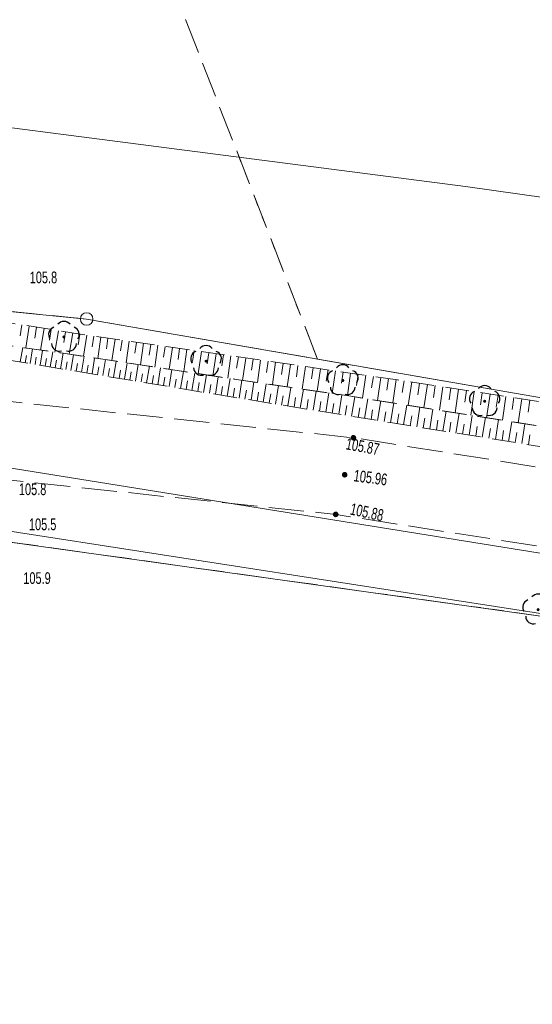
# Model space of a CAD drawing. Header units: inches. Extents: x 6497603 to 6502483, y 5925790 to 5934357.
# Tile 26 of 256: x 6499785 to 6499818, y 5926290 to 5926353. Entities that reach past the tile are written whole.
import ezdxf

# ---------------------------------------------------------------- set-up
doc = ezdxf.new("R2010")
doc.units = ezdxf.units.IN
doc.header["$MEASUREMENT"] = 0
for name, pattern in [('1.5_0.75', [2.25, 1.5, -0.75]), ('2.25_0.75', [3, 2.25, -0.75]), ('219-1000', [0, 0]), ('egkk-1000', [3, 2.25, -0.75]), ('egug-1000', [1.5, 0.75, -0.75])]:
    doc.linetypes.add(name, pattern=pattern)
for name, color, linetype in [('000 Inne (niezydentyfikowane)', 7, 'Continuous'), ('202-punkt graniczny', 7, 'Continuous'), ('217-kontur klasyfikacyjny', 7, 'Continuous'), ('218-kontur użytku gruntowego', 7, 'Continuous'), ('219-działka ewidencyjna', 7, 'Continuous'), ('drzewo liściaste', 7, 'Continuous'), ('jezdnia', 7, 'Continuous'), ('pikieta naturalna-Atr2', 7, 'Continuous'), ('pikieta sztuczna', 7, 'Continuous'), ('pikieta sztuczna-Atr2', 7, 'Continuous'), ('przewód telekomunikacyjny podziemny', 7, 'Continuous'), ('skarpa nieumocniona', 7, 'Continuous')]:
    doc.layers.add(name, color=color, linetype=linetype)
doc.styles.get("Standard").update_dxf_attribs({"font": 'arial.ttf'})

# ---------------------------------------------------------------- blocks, each defined once
blk = doc.blocks.new('202')
at = {"color": 0, "linetype": 'Continuous', "lineweight": 0}
blk.add_circle((0, 0), 0.4, dxfattribs=at)
blk = doc.blocks.new('OP021')
at = {"linetype": 'Continuous', "lineweight": 13}
h = blk.add_hatch(color=0, dxfattribs=at)
edge = h.paths.add_edge_path()
edge.add_arc((0, 0), 0.1, 0, 360)
at = {"color": 0, "linetype": 'Continuous', "lineweight": -3}
for centre, start, end in [((0, 0.5), 38.316, 141.684), ((-0.476, 0.154), 110.388, 213.756), ((0.476, 0.154), 326.244, 69.612), ((-0.294, -0.404), 182.272, 285.64), ((0.294, -0.404), 254.36, 357.728), ((0.294, -0.404), 254.36, 357.728)]:
    blk.add_arc(centre, 0.5, start, end, dxfattribs=at)
blk = doc.blocks.new('PW01')
at = {"linetype": 'Continuous', "lineweight": 13}
h = blk.add_hatch(color=0, dxfattribs=at)
edge = h.paths.add_edge_path()
edge.add_arc((0, 0), 0.18, 0, 360)

msp = doc.modelspace()

# ---------------------------------------------------------------- linework, layer by layer
at = {"layer": '000 Inne (niezydentyfikowane)', "color": 7, "linetype": 'Continuous', "lineweight": 18, "flags": 128}
for points in [[(6499784.96, 5926333.49), (6499784.85, 5926332.78)], [(6499785.43, 5926333.41), (6499785.21, 5926332.01)], [(6499785.9, 5926333.34), (6499785.79, 5926332.64)], [(6499786.37, 5926333.26), (6499786.14, 5926331.88)], [(6499786.83, 5926333.19), (6499786.72, 5926332.5)], [(6499787.29, 5926333.11), (6499787.07, 5926331.75)], [(6499787.74, 5926333.04), (6499787.64, 5926332.36)], [(6499788.2, 5926332.97), (6499787.98, 5926331.62)], [(6499788.65, 5926332.89), (6499788.54, 5926332.22)], [(6499789.1, 5926332.83), (6499788.9, 5926331.48)], [(6499789.54, 5926332.76), (6499789.45, 5926332.09)], [(6499789.99, 5926332.7), (6499789.8, 5926331.34)], [(6499790.45, 5926332.63), (6499790.35, 5926331.95)], [(6499790.9, 5926332.57), (6499790.7, 5926331.21)], [(6499791.35, 5926332.5), (6499791.25, 5926331.82)], [(6499784.86, 5926331.12), (6499785.01, 5926332.04)], [(6499785.48, 5926331.01), (6499785.64, 5926331.95)], [(6499786.12, 5926330.91), (6499786.28, 5926331.86)], [(6499791.81, 5926332.44), (6499791.61, 5926331.07)], [(6499792.26, 5926332.37), (6499792.16, 5926331.69)], [(6499792.72, 5926332.31), (6499792.52, 5926330.93)], [(6499793.18, 5926332.24), (6499793.08, 5926331.55)], [(6499793.63, 5926332.18), (6499793.44, 5926330.79)], [(6499794.1, 5926332.11), (6499794, 5926331.42)], [(6499794.56, 5926332.04), (6499794.36, 5926330.65)], [(6499795.02, 5926331.98), (6499794.92, 5926331.28)], [(6499795.48, 5926331.91), (6499795.28, 5926330.51)], [(6499795.95, 5926331.84), (6499795.85, 5926331.14)], [(6499785.17, 5926331.06), (6499785.25, 5926331.53)], [(6499785.8, 5926330.96), (6499785.88, 5926331.43)], [(6499786.44, 5926330.85), (6499786.52, 5926331.33)], [(6499786.77, 5926330.8), (6499786.93, 5926331.77)], [(6499787.09, 5926330.75), (6499787.17, 5926331.24)], [(6499787.42, 5926330.69), (6499787.59, 5926331.68)], [(6499788.09, 5926330.58), (6499788.25, 5926331.58)], [(6499788.76, 5926330.47), (6499788.93, 5926331.48)], [(6499789.44, 5926330.36), (6499789.6, 5926331.37)], [(6499790.12, 5926330.25), (6499790.29, 5926331.27)], [(6499796.42, 5926331.78), (6499796.21, 5926330.37)], [(6499796.88, 5926331.71), (6499796.78, 5926331)], [(6499797.35, 5926331.64), (6499797.15, 5926330.23)], [(6499797.82, 5926331.57), (6499797.72, 5926330.87)], [(6499798.29, 5926331.51), (6499798.09, 5926330.09)], [(6499798.77, 5926331.44), (6499798.66, 5926330.73)], [(6499799.24, 5926331.37), (6499799.04, 5926329.94)], [(6499799.72, 5926331.3), (6499799.61, 5926330.59)], [(6499800.19, 5926331.23), (6499799.99, 5926329.81)], [(6499787.76, 5926330.64), (6499787.84, 5926331.13)], [(6499788.42, 5926330.53), (6499788.51, 5926331.03)], [(6499789.1, 5926330.41), (6499789.18, 5926330.92)], [(6499789.78, 5926330.3), (6499789.86, 5926330.81)], [(6499790.46, 5926330.19), (6499790.55, 5926330.7)], [(6499790.81, 5926330.13), (6499790.98, 5926331.17)], [(6499791.16, 5926330.07), (6499791.24, 5926330.59)], [(6499791.5, 5926330.02), (6499791.68, 5926331.06)], [(6499792.2, 5926329.9), (6499792.38, 5926330.95)], [(6499792.91, 5926329.78), (6499793.09, 5926330.85)], [(6499793.63, 5926329.66), (6499793.8, 5926330.74)], [(6499794.35, 5926329.55), (6499794.53, 5926330.63)], [(6499800.67, 5926331.16), (6499800.56, 5926330.45)], [(6499801.14, 5926331.1), (6499800.94, 5926329.67)], [(6499801.62, 5926331.03), (6499801.52, 5926330.31)], [(6499802.1, 5926330.96), (6499801.89, 5926329.53)], [(6499802.57, 5926330.89), (6499802.47, 5926330.17)], [(6499803.05, 5926330.82), (6499802.84, 5926329.39)], [(6499803.53, 5926330.75), (6499803.43, 5926330.04)], [(6499804.01, 5926330.68), (6499803.8, 5926329.25)], [(6499804.49, 5926330.62), (6499804.38, 5926329.9)], [(6499791.85, 5926329.96), (6499791.94, 5926330.48)], [(6499792.56, 5926329.84), (6499792.65, 5926330.37)], [(6499793.27, 5926329.72), (6499793.36, 5926330.26)], [(6499793.99, 5926329.61), (6499794.08, 5926330.14)], [(6499794.71, 5926329.49), (6499794.8, 5926330.03)], [(6499795.07, 5926329.43), (6499795.26, 5926330.52)], [(6499795.81, 5926329.3), (6499795.99, 5926330.41)], [(6499796.55, 5926329.18), (6499796.73, 5926330.29)], [(6499797.3, 5926329.06), (6499797.48, 5926330.18)], [(6499798.05, 5926328.93), (6499798.24, 5926330.06)], [(6499798.81, 5926328.81), (6499798.99, 5926329.95)], [(6499804.97, 5926330.55), (6499804.76, 5926329.11)], [(6499805.45, 5926330.48), (6499805.34, 5926329.76)], [(6499805.93, 5926330.41), (6499805.72, 5926328.97)], [(6499806.41, 5926330.34), (6499806.3, 5926329.61)], [(6499806.89, 5926330.27), (6499806.68, 5926328.81)], [(6499807.38, 5926330.2), (6499807.27, 5926329.47)], [(6499807.86, 5926330.13), (6499807.65, 5926328.66)], [(6499808.35, 5926330.06), (6499808.25, 5926329.32)], [(6499808.84, 5926329.99), (6499808.63, 5926328.5)], [(6499795.44, 5926329.36), (6499795.53, 5926329.91)], [(6499796.18, 5926329.24), (6499796.27, 5926329.8)], [(6499796.92, 5926329.12), (6499797.01, 5926329.68)], [(6499797.67, 5926329), (6499797.76, 5926329.56)], [(6499798.43, 5926328.87), (6499798.52, 5926329.44)], [(6499799.19, 5926328.75), (6499799.28, 5926329.32)], [(6499799.58, 5926328.69), (6499799.76, 5926329.84)], [(6499800.35, 5926328.56), (6499800.54, 5926329.72)], [(6499801.14, 5926328.43), (6499801.32, 5926329.61)], [(6499801.93, 5926328.31), (6499802.12, 5926329.49)], [(6499802.72, 5926328.18), (6499802.92, 5926329.38)], [(6499809.34, 5926329.91), (6499809.22, 5926329.17)], [(6499809.83, 5926329.84), (6499809.6, 5926328.35)], [(6499810.33, 5926329.76), (6499810.21, 5926329.02)], [(6499810.83, 5926329.69), (6499810.6, 5926328.19)], [(6499811.32, 5926329.61), (6499811.21, 5926328.86)], [(6499811.82, 5926329.53), (6499811.59, 5926328.04)], [(6499812.32, 5926329.46), (6499812.21, 5926328.71)], [(6499812.82, 5926329.38), (6499812.59, 5926327.88)], [(6499799.96, 5926328.62), (6499800.06, 5926329.2)], [(6499800.74, 5926328.5), (6499800.84, 5926329.08)], [(6499801.53, 5926328.37), (6499801.62, 5926328.96)], [(6499802.32, 5926328.24), (6499802.42, 5926328.84)], [(6499803.13, 5926328.11), (6499803.22, 5926328.72)], [(6499803.53, 5926328.05), (6499803.73, 5926329.26)], [(6499804.34, 5926327.92), (6499804.54, 5926329.14)], [(6499805.17, 5926327.78), (6499805.36, 5926329.02)], [(6499805.99, 5926327.65), (6499806.19, 5926328.89)], [(6499806.82, 5926327.52), (6499807.02, 5926328.76)], [(6499813.32, 5926329.3), (6499813.21, 5926328.55)], [(6499813.82, 5926329.23), (6499813.59, 5926327.72)], [(6499814.33, 5926329.15), (6499814.21, 5926328.39)], [(6499814.83, 5926329.07), (6499814.6, 5926327.56)], [(6499815.34, 5926329), (6499815.22, 5926328.24)], [(6499815.84, 5926328.92), (6499815.61, 5926327.4)], [(6499816.35, 5926328.84), (6499816.23, 5926328.08)], [(6499816.85, 5926328.76), (6499816.62, 5926327.24)], [(6499817.36, 5926328.69), (6499817.25, 5926327.92)], [(6499803.94, 5926327.98), (6499804.03, 5926328.59)], [(6499804.75, 5926327.85), (6499804.85, 5926328.46)], [(6499805.58, 5926327.72), (6499805.68, 5926328.34)], [(6499806.41, 5926327.58), (6499806.51, 5926328.2)], [(6499807.23, 5926327.45), (6499807.33, 5926328.07)], [(6499807.65, 5926327.38), (6499807.85, 5926328.63)], [(6499808.48, 5926327.25), (6499808.68, 5926328.5)], [(6499809.31, 5926327.12), (6499809.51, 5926328.36)], [(6499810.15, 5926326.98), (6499810.35, 5926328.23)], [(6499810.98, 5926326.85), (6499811.18, 5926328.1)], [(6499808.06, 5926327.32), (6499808.17, 5926327.94)], [(6499808.9, 5926327.18), (6499809, 5926327.81)], [(6499809.73, 5926327.05), (6499809.83, 5926327.67)], [(6499810.56, 5926326.92), (6499810.66, 5926327.54)], [(6499811.82, 5926326.72), (6499812.02, 5926327.97)], [(6499812.65, 5926326.58), (6499812.85, 5926327.84)], [(6499813.49, 5926326.45), (6499813.69, 5926327.7)], [(6499814.33, 5926326.31), (6499814.53, 5926327.57)], [(6499815.17, 5926326.18), (6499815.37, 5926327.44)], [(6499811.4, 5926326.78), (6499811.5, 5926327.41)], [(6499812.23, 5926326.65), (6499812.33, 5926327.28)], [(6499813.07, 5926326.51), (6499813.17, 5926327.14)], [(6499813.91, 5926326.38), (6499814.01, 5926327.01)], [(6499814.75, 5926326.25), (6499814.85, 5926326.87)], [(6499816.01, 5926326.04), (6499816.21, 5926327.3)], [(6499816.85, 5926325.91), (6499817.05, 5926327.17)], [(6499815.59, 5926326.11), (6499815.69, 5926326.74)], [(6499816.43, 5926325.98), (6499816.53, 5926326.61)], [(6499817.27, 5926325.84), (6499817.37, 5926326.47)]]:
    msp.add_lwpolyline(points, dxfattribs=at)
at = {"layer": '217-kontur klasyfikacyjny', "color": 3, "linetype": 'egkk-1000', "lineweight": 18, "flags": 128}
for points in [[(6499803.82, 5926331.3), (6499756.67, 5926452.72)], [(6499742.1, 5926338.52), (6499789.09, 5926333.86)], [(6499789.09, 5926333.86), (6499803.82, 5926331.3)], [(6499803.82, 5926331.3), (6499817.62, 5926328.91)], [(6499830.55, 5926313.16), (6499782.66, 5926319.84)]]:
    msp.add_lwpolyline(points, dxfattribs=at)
at = {"layer": '218-kontur użytku gruntowego', "color": 3, "linetype": 'egug-1000', "lineweight": 18, "flags": 128}
for points in [[(6499803.82, 5926331.3), (6499756.67, 5926452.72)], [(6499742.1, 5926338.52), (6499789.09, 5926333.86)], [(6499789.09, 5926333.86), (6499803.82, 5926331.3)], [(6499803.82, 5926331.3), (6499817.62, 5926328.91)], [(6499830.55, 5926313.16), (6499782.66, 5926319.84)]]:
    msp.add_lwpolyline(points, dxfattribs=at)
at = {"layer": '219-działka ewidencyjna', "color": 3, "linetype": '219-1000', "lineweight": 18, "flags": 128}
for points in [[(6499789.09, 5926333.86), (6499740.08, 5926338.72)], [(6499833.47, 5926326.16), (6499789.09, 5926333.86)], [(6499831.13, 5926316.81), (6499783.35, 5926324.48)], [(6499830.55, 5926313.16), (6499782.66, 5926319.84)]]:
    msp.add_lwpolyline(points, dxfattribs=at)
at = {"layer": 'jezdnia', "color": 7, "linetype": '2.25_0.75', "lineweight": 18, "flags": 128}
msp.add_lwpolyline([(6500445.77, 5926225.13), (6500477.28, 5926219.98), (6500500.52, 5926216.32), (6500551.85, 5926208.28), (6500590.76, 5926201.99), (6500629.65, 5926195.92), (6500668.62, 5926189.73), (6500708.43, 5926183.37), (6500748.42, 5926176.93), (6500779.68, 5926172.04), (6500819.2, 5926165.9), (6500859.43, 5926159.56), (6500898.4, 5926153.26), (6500937.28, 5926147.22), (6500936.91, 5926144.94), (6500936.26, 5926142.38), (6500897.62, 5926148.36), (6500858.2, 5926154.58), (6500818.25, 5926160.88), (6500778.79, 5926167.14), (6500747.81, 5926171.88), (6500707.71, 5926178.38), (6500668.22, 5926184.67), (6500628.62, 5926190.86), (6500589.86, 5926197), (6500551.33, 5926203.18), (6500445.13, 5926220.13), (6500405, 5926226.56), (6500364.89, 5926233), (6500326.44, 5926239.09), (6500287.44, 5926245.14), (6500247.8, 5926251.49), (6500208.32, 5926257.73), (6500171.1, 5926263.74), (6500133.18, 5926269.89), (6500094.21, 5926275.92), (6500053.11, 5926282.47), (6499999.01, 5926290.88), (6499959.84, 5926296.95), (6499921.11, 5926303.13), (6499882.03, 5926309.23), (6499843.48, 5926315.33), (6499804.98, 5926321.39), (6499763.92, 5926325.7), (6499740.11, 5926328.2), (6499708.97, 5926329.7), (6499669.77, 5926331.59), (6499612.14, 5926332.17), (6499590.65, 5926333.3), (6499565.53, 5926335.73), (6499506.81, 5926343.39), (6499422.29, 5926354.7), (6499419.43, 5926354.99), (6499334.27, 5926366.31), (6499289.53, 5926369.55), (6499273.23, 5926369.35), (6499273.01, 5926371.91), (6499272.96, 5926374.41), (6499289.57, 5926374.85), (6499335.06, 5926371.26), (6499420.23, 5926359.86), (6499423.5, 5926359.5), (6499507.59, 5926348.2), (6499566.32, 5926340.5), (6499590.89, 5926338.22), (6499612.24, 5926337), (6499643.43, 5926336.46), (6499669.89, 5926336.53), (6499710.9, 5926336.33), (6499806.11, 5926326.28), (6499844.16, 5926320.23), (6499882.83, 5926314.04), (6499921.69, 5926307.83), (6499960.72, 5926301.83), (6499999.64, 5926295.76), (6500053.85, 5926287.25), (6500095.27, 5926280.64), (6500134.03, 5926274.62), (6500208.98, 5926262.68), (6500248.83, 5926256.34), (6500288.29, 5926250.03), (6500327.08, 5926244.06), (6500365.91, 5926238.01), (6500405.9, 5926231.52)], close=True, dxfattribs=at)
at = {"layer": 'przewód telekomunikacyjny podziemny', "color": 30, "linetype": 'Continuous', "lineweight": 18, "flags": 128}
for points in [[(6499615.22, 5926346.95), (6499667.89, 5926350.04), (6499708.07, 5926347.66), (6499725.73, 5926347.09), (6499739.04, 5926344.9), (6499745.53, 5926345.78), (6499749.91, 5926348.41), (6499758.66, 5926349.37), (6499813.25, 5926342.31), (6499870.81, 5926334.18), (6499919.76, 5926327.02), (6499979.55, 5926317.86), (6500021.7, 5926311.01), (6500073.28, 5926303.12), (6500141.69, 5926292.89)], [(6500132.02, 5926265.99), (6500121.1, 5926267.64), (6500094.18, 5926271.84), (6500067.49, 5926275.66), (6500005.99, 5926286.06), (6499968.2, 5926291.94), (6499922.84, 5926298.58), (6499883.49, 5926304.83), (6499830.9, 5926313.27), (6499820.11, 5926314.75), (6499782.26, 5926320.61), (6499752.54, 5926326.35), (6499711.95, 5926328.61), (6499656.27, 5926327.78), (6499636.08, 5926329.12)]]:
    msp.add_lwpolyline(points, dxfattribs=at)
at = {"layer": 'skarpa nieumocniona', "color": 7, "linetype": '1.5_0.75', "lineweight": 18, "flags": 128}
for points in [[(6499749.53, 5926337.75), (6499756.28, 5926337.08), (6499773.39, 5926334.99), (6499783.79, 5926333.68), (6499788.8, 5926332.87), (6499808.91, 5926329.98), (6499821, 5926328.13), (6499833.35, 5926326.3), (6499841.74, 5926324.99), (6499855.42, 5926322.75), (6499872.35, 5926319.98), (6499902.22, 5926316.1), (6499923.77, 5926312.95), (6499948.37, 5926309.19), (6499973.24, 5926305.52), (6499990.26, 5926302.49), (6500013.42, 5926298.02), (6500041.4, 5926292.79), (6500060.13, 5926289.88), (6500086.64, 5926285.71), (6500097.57, 5926284.03), (6500125.29, 5926279.77), (6500140.63, 5926277.51), (6500170.73, 5926272.89), (6500202.3, 5926267.92), (6500230.14, 5926263.6), (6500243.19, 5926261.57), (6500268.47, 5926257.75), (6500290.98, 5926254.58), (6500290.22, 5926252.73), (6500281.31, 5926254.05), (6500256.24, 5926257.84), (6500243.31, 5926259.93), (6500229.73, 5926261.55), (6500218.23, 5926263.69), (6500198.07, 5926267.57), (6500185.84, 5926269.57), (6500165.85, 5926272.33), (6500154.39, 5926274.01), (6500143.66, 5926275.45), (6500125.06, 5926278.01), (6500109.51, 5926280.53), (6500097.22, 5926282.64), (6500083.72, 5926284.75), (6500071.46, 5926286.78), (6500057.48, 5926289.03), (6500048.24, 5926290.52), (6500036.62, 5926292.31), (6500031.9, 5926292.95), (6500024.44, 5926293.94), (6500007.32, 5926296.6), (6499995.63, 5926298.37), (6499980.76, 5926300.65), (6499975.86, 5926301.39), (6499957.42, 5926304.55), (6499944.66, 5926306.66), (6499933.81, 5926308.4), (6499923.2, 5926310.27), (6499906.16, 5926313.05), (6499895.05, 5926314.89), (6499875.53, 5926317.98), (6499864.28, 5926319.83), (6499851.47, 5926321.79), (6499837.27, 5926323.99), (6499828.13, 5926325.39), (6499818.32, 5926326.97), (6499805.69, 5926328.97), (6499798.66, 5926330), (6499787.72, 5926331.66), (6499779.07, 5926332.87), (6499773.08, 5926333.54), (6499766.6, 5926334.49), (6499763.22, 5926334.89), (6499753.86, 5926336.14), (6499749.45, 5926336.67)], [(6499749.53, 5926337.75), (6499756.28, 5926337.08), (6499773.39, 5926334.99), (6499783.79, 5926333.68), (6499788.8, 5926332.87), (6499808.91, 5926329.98), (6499821, 5926328.13), (6499833.35, 5926326.3), (6499841.74, 5926324.99), (6499855.42, 5926322.75), (6499872.35, 5926319.98), (6499902.22, 5926316.1), (6499923.77, 5926312.95), (6499948.37, 5926309.19), (6499973.24, 5926305.52), (6499990.26, 5926302.49), (6500013.42, 5926298.02), (6500041.4, 5926292.79), (6500060.13, 5926289.88), (6500086.64, 5926285.71), (6500097.57, 5926284.03), (6500125.29, 5926279.77), (6500140.63, 5926277.51), (6500170.73, 5926272.89), (6500202.3, 5926267.92), (6500230.14, 5926263.6), (6500243.19, 5926261.57), (6500268.47, 5926257.75), (6500290.98, 5926254.58), (6500290.22, 5926252.73), (6500281.31, 5926254.05), (6500256.24, 5926257.84), (6500243.31, 5926259.93), (6500229.73, 5926261.55), (6500218.23, 5926263.69), (6500198.07, 5926267.57), (6500185.84, 5926269.57), (6500165.85, 5926272.33), (6500154.39, 5926274.01), (6500143.66, 5926275.45), (6500125.06, 5926278.01), (6500109.51, 5926280.53), (6500097.22, 5926282.64), (6500083.72, 5926284.75), (6500071.46, 5926286.78), (6500057.48, 5926289.03), (6500048.24, 5926290.52), (6500036.62, 5926292.31), (6500031.9, 5926292.95), (6500024.44, 5926293.94), (6500007.32, 5926296.6), (6499995.63, 5926298.37), (6499980.76, 5926300.65), (6499975.86, 5926301.39), (6499957.42, 5926304.55), (6499944.66, 5926306.66), (6499933.81, 5926308.4), (6499923.2, 5926310.27), (6499906.16, 5926313.05), (6499895.05, 5926314.89), (6499875.53, 5926317.98), (6499864.28, 5926319.83), (6499851.47, 5926321.79), (6499837.27, 5926323.99), (6499828.13, 5926325.39), (6499818.32, 5926326.97), (6499805.69, 5926328.97), (6499798.66, 5926330), (6499787.72, 5926331.66), (6499779.07, 5926332.87), (6499773.08, 5926333.54), (6499766.6, 5926334.49), (6499763.22, 5926334.89), (6499753.86, 5926336.14), (6499749.45, 5926336.67)], [(6499749.45, 5926336.67), (6499753.86, 5926336.14), (6499763.22, 5926334.89), (6499766.6, 5926334.49), (6499773.08, 5926333.54), (6499779.07, 5926332.87), (6499787.72, 5926331.66), (6499798.66, 5926330), (6499805.69, 5926328.97), (6499818.32, 5926326.97), (6499828.13, 5926325.39), (6499837.27, 5926323.99), (6499851.47, 5926321.79), (6499864.28, 5926319.83), (6499875.53, 5926317.98), (6499895.05, 5926314.89), (6499906.16, 5926313.05), (6499923.2, 5926310.27), (6499933.81, 5926308.4), (6499944.66, 5926306.66), (6499957.42, 5926304.55), (6499975.86, 5926301.39), (6499980.76, 5926300.65), (6499995.63, 5926298.37), (6500007.32, 5926296.6), (6500024.44, 5926293.94), (6500031.9, 5926292.95), (6500036.62, 5926292.31), (6500048.24, 5926290.52), (6500057.48, 5926289.03), (6500071.46, 5926286.78), (6500083.72, 5926284.75), (6500097.22, 5926282.64), (6500109.51, 5926280.53), (6500125.06, 5926278.01), (6500143.66, 5926275.45), (6500154.39, 5926274.01), (6500165.85, 5926272.33), (6500185.84, 5926269.57), (6500198.07, 5926267.57), (6500218.23, 5926263.69), (6500229.73, 5926261.55), (6500243.31, 5926259.93), (6500256.24, 5926257.84), (6500281.31, 5926254.05), (6500290.22, 5926252.73), (6500290.15, 5926251.37), (6500273.1, 5926253.93), (6500259.25, 5926256), (6500245.76, 5926258.14), (6500240.21, 5926258.97), (6500229.71, 5926260.39), (6500221.77, 5926261.66), (6500212.15, 5926263.16), (6500202.73, 5926264.75), (6500185.49, 5926267.69), (6500167.83, 5926270.49), (6500163.19, 5926271.15), (6500153.57, 5926272.65), (6500136.15, 5926275.31), (6500124.94, 5926277.03), (6500113.86, 5926278.78), (6500094.44, 5926281.81), (6500073.33, 5926285.23), (6500052.74, 5926288.45), (6500034.68, 5926291.25), (6500024.13, 5926292.79), (6500019.3, 5926293.43), (6500007.84, 5926295.15), (6500000.15, 5926296.26), (6499995.23, 5926297.06), (6499991.39, 5926297.52), (6499979.25, 5926299.16), (6499975.37, 5926299.97), (6499968.77, 5926301.18), (6499944.79, 5926305.2), (6499923.1, 5926309.06), (6499897.27, 5926313.13), (6499875.35, 5926316.66), (6499854.92, 5926319.92), (6499837.07, 5926322.7), (6499825.84, 5926324.47), (6499808.6, 5926327.23), (6499798.31, 5926328.89), (6499783.38, 5926331.36), (6499775.31, 5926332.29), (6499766.77, 5926333.35), (6499753.76, 5926334.97), (6499749.38, 5926335.47)], [(6499749.45, 5926336.67), (6499753.86, 5926336.14), (6499763.22, 5926334.89), (6499766.6, 5926334.49), (6499773.08, 5926333.54), (6499779.07, 5926332.87), (6499787.72, 5926331.66), (6499798.66, 5926330), (6499805.69, 5926328.97), (6499818.32, 5926326.97), (6499828.13, 5926325.39), (6499837.27, 5926323.99), (6499851.47, 5926321.79), (6499864.28, 5926319.83), (6499875.53, 5926317.98), (6499895.05, 5926314.89), (6499906.16, 5926313.05), (6499923.2, 5926310.27), (6499933.81, 5926308.4), (6499944.66, 5926306.66), (6499957.42, 5926304.55), (6499975.86, 5926301.39), (6499980.76, 5926300.65), (6499995.63, 5926298.37), (6500007.32, 5926296.6), (6500024.44, 5926293.94), (6500031.9, 5926292.95), (6500036.62, 5926292.31), (6500048.24, 5926290.52), (6500057.48, 5926289.03), (6500071.46, 5926286.78), (6500083.72, 5926284.75), (6500097.22, 5926282.64), (6500109.51, 5926280.53), (6500125.06, 5926278.01), (6500143.66, 5926275.45), (6500154.39, 5926274.01), (6500165.85, 5926272.33), (6500185.84, 5926269.57), (6500198.07, 5926267.57), (6500218.23, 5926263.69), (6500229.73, 5926261.55), (6500243.31, 5926259.93), (6500256.24, 5926257.84), (6500281.31, 5926254.05), (6500290.22, 5926252.73), (6500290.15, 5926251.37), (6500273.1, 5926253.93), (6500259.25, 5926256), (6500245.76, 5926258.14), (6500240.21, 5926258.97), (6500229.71, 5926260.39), (6500221.77, 5926261.66), (6500212.15, 5926263.16), (6500202.73, 5926264.75), (6500185.49, 5926267.69), (6500167.83, 5926270.49), (6500163.19, 5926271.15), (6500153.57, 5926272.65), (6500136.15, 5926275.31), (6500124.94, 5926277.03), (6500113.86, 5926278.78), (6500094.44, 5926281.81), (6500073.33, 5926285.23), (6500052.74, 5926288.45), (6500034.68, 5926291.25), (6500024.13, 5926292.79), (6500019.3, 5926293.43), (6500007.84, 5926295.15), (6500000.15, 5926296.26), (6499995.23, 5926297.06), (6499991.39, 5926297.52), (6499979.25, 5926299.16), (6499975.37, 5926299.97), (6499968.77, 5926301.18), (6499944.79, 5926305.2), (6499923.1, 5926309.06), (6499897.27, 5926313.13), (6499875.35, 5926316.66), (6499854.92, 5926319.92), (6499837.07, 5926322.7), (6499825.84, 5926324.47), (6499808.6, 5926327.23), (6499798.31, 5926328.89), (6499783.38, 5926331.36), (6499775.31, 5926332.29), (6499766.77, 5926333.35), (6499753.76, 5926334.97), (6499749.38, 5926335.47)]]:
    msp.add_lwpolyline(points, close=True, dxfattribs=at)

# ---------------------------------------------------------------- block references
at = {"layer": '202-punkt graniczny', "color": 7, "linetype": 'Continuous', "lineweight": 18}
msp.add_blockref('202', (6499789.09, 5926333.86), dxfattribs=at)
at = {"layer": 'drzewo liściaste', "color": 94, "linetype": 'Continuous', "lineweight": 18}
for p in [(6499787.64, 5926332.71), (6499796.71, 5926331.17), (6499805.43, 5926329.94), (6499814.48, 5926328.61), (6499817.89, 5926315.31)]:
    msp.add_blockref('OP021', p, dxfattribs=at)
at = {"layer": 'pikieta sztuczna', "color": 7, "linetype": 'Continuous', "lineweight": 13}
for p in [(6499806.11, 5926326.28), (6499805.55, 5926323.92), (6499804.98, 5926321.39)]:
    msp.add_blockref('PW01', p, dxfattribs=at)

# ---------------------------------------------------------------- texts
at = {"layer": 'pikieta naturalna-Atr2', "color": 7, "width": 0.667}
for s, p in [('105.8', (6499785.46, 5926336.14)), ('105.8', (6499784.77, 5926322.62)), ('105.5', (6499785.41, 5926320.38)), ('105.9', (6499785.05, 5926316.95))]:
    msp.add_text(s, height=0.75, dxfattribs=at).set_placement(p)
at = {"layer": 'pikieta sztuczna-Atr2', "color": 7, "width": 0.667}
for s, rotation, p in [('105.87', 349.619, (6499805.58, 5926325.55)), ('105.96', 352.45, (6499806.09, 5926323.51)), ('105.88', 348.005, (6499805.85, 5926321.39))]:
    msp.add_text(s, height=0.75, rotation=rotation, dxfattribs=at).set_placement(p)

doc.saveas('drawing.dxf')
